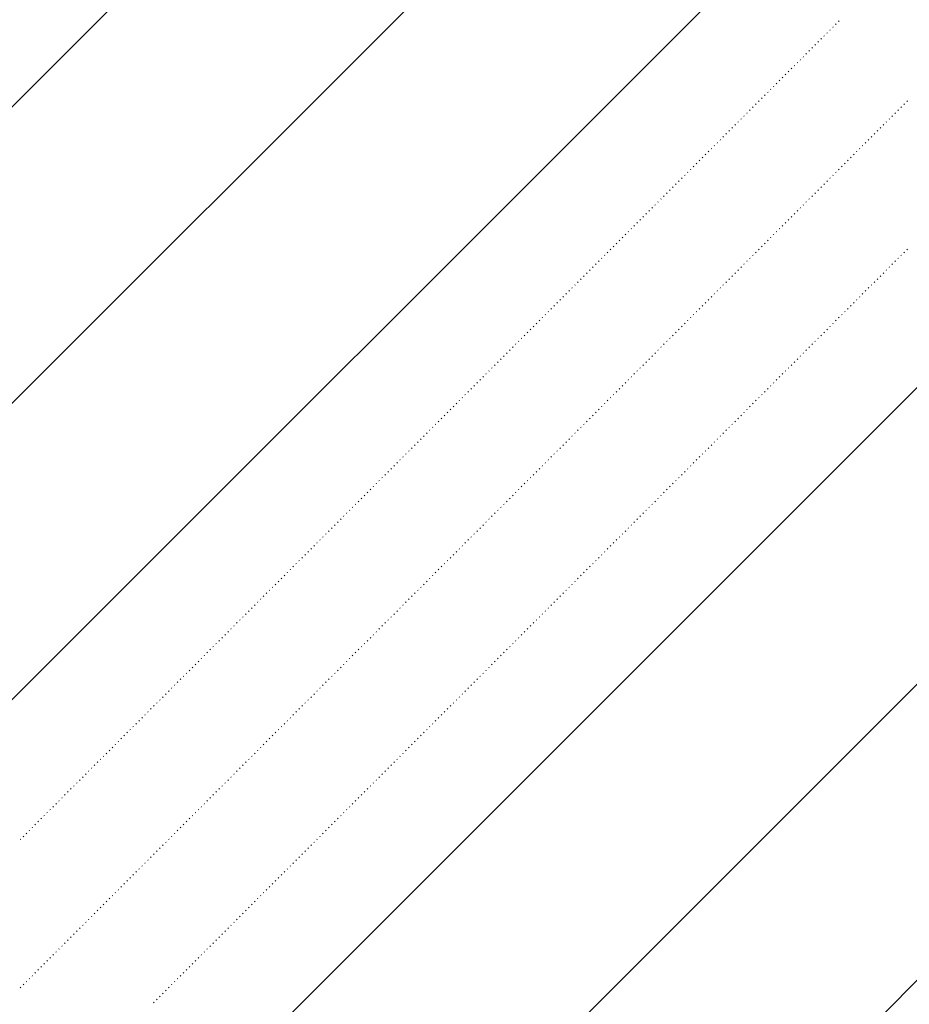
# Model space of a CAD drawing. Header units: millimetres. Extents: x 0 to 1260, y 0 to 297.
# Tile 18 of 104: x 56.37 to 61.67, y 125.06 to 130.93. Entities that reach past the tile are written whole.
import ezdxf

# ---------------------------------------------------------------- set-up
doc = ezdxf.new("R2010")
doc.units = ezdxf.units.MM
doc.linetypes.add('K5LT32802', pattern=[0])
doc.linetypes.add('K5LT32806', pattern=[0])
doc.layers.add('Системный слой', color=7, linetype='Continuous')

# ---------------------------------------------------------------- blocks, each defined once
blk = doc.blocks.new('U86')
at = {"layer": 'Системный слой', "color": 7, "linetype": 'K5LT32802', "lineweight": 9}
for p, q in [((43.8917, 116.2093), (63.4382, 135.7558)), ((43.8943, 117.9797), (61.6705, 135.7558)), ((43.889, 114.4389), (63.9161, 134.466)), ((44.8511, 111.8654), (63.9035, 130.9178)), ((46.6189, 111.8654), (63.8972, 129.1438)), ((48.3867, 111.8654), (63.8909, 127.3697))]:
    blk.add_line(p, q, dxfattribs=at)
at = {"layer": 'Системный слой', "color": 7, "linetype": 'K5LT32806', "lineweight": 18}
for p, q in [((61.2165, 130.8825), (61.22, 130.886)), ((61.2342, 130.9001), (61.2377, 130.9037)), ((61.2519, 130.9178), (61.2554, 130.9214)), ((61.1635, 130.8294), (61.167, 130.833)), ((61.1812, 130.8471), (61.1847, 130.8506)), ((61.1988, 130.8648), (61.2024, 130.8683)), ((61.0928, 130.7587), (61.0963, 130.7623)), ((61.1104, 130.7764), (61.114, 130.7799)), ((61.1281, 130.7941), (61.1317, 130.7976)), ((61.1458, 130.8117), (61.1493, 130.8153)), ((61.0397, 130.7057), (61.0433, 130.7092)), ((61.0574, 130.7234), (61.0609, 130.7269)), ((61.0751, 130.741), (61.0786, 130.7446)), ((60.9867, 130.6527), (60.9902, 130.6562)), ((61.0044, 130.6703), (61.0079, 130.6739)), ((61.0221, 130.688), (61.0256, 130.6915)), ((60.916, 130.5819), (60.9195, 130.5855)), ((60.9337, 130.5996), (60.9372, 130.6032)), ((60.9513, 130.6173), (60.9549, 130.6208)), ((60.969, 130.635), (60.9726, 130.6385)), ((60.863, 130.5289), (60.8665, 130.5324)), ((60.8806, 130.5466), (60.8842, 130.5501)), ((60.8983, 130.5643), (60.9018, 130.5678)), ((60.8099, 130.4759), (60.8135, 130.4794)), ((60.8276, 130.4936), (60.8311, 130.4971)), ((60.8453, 130.5112), (60.8488, 130.5148)), ((60.7392, 130.4052), (60.7427, 130.4087)), ((60.7569, 130.4228), (60.7604, 130.4264)), ((60.7746, 130.4405), (60.7781, 130.4441)), ((60.7922, 130.4582), (60.7958, 130.4617)), ((61.6231, 130.4052), (61.6266, 130.4087)), ((61.6408, 130.4228), (61.6443, 130.4264)), ((61.6585, 130.4405), (61.662, 130.4441)), ((60.6862, 130.3521), (60.6897, 130.3557)), ((60.7039, 130.3698), (60.7074, 130.3733)), ((60.7215, 130.3875), (60.7251, 130.391)), ((61.5701, 130.3521), (61.5736, 130.3557)), ((61.5877, 130.3698), (61.5913, 130.3733)), ((61.6054, 130.3875), (61.609, 130.391)), ((60.6331, 130.2991), (60.6367, 130.3026)), ((60.6508, 130.3168), (60.6544, 130.3203)), ((60.6685, 130.3345), (60.672, 130.338)), ((61.517, 130.2991), (61.5206, 130.3026)), ((61.5347, 130.3168), (61.5382, 130.3203)), ((61.5524, 130.3345), (61.5559, 130.338)), ((60.5801, 130.2461), (60.5837, 130.2496)), ((60.5978, 130.2637), (60.6013, 130.2673)), ((60.6155, 130.2814), (60.619, 130.285)), ((61.464, 130.2461), (61.4675, 130.2496)), ((61.4817, 130.2637), (61.4852, 130.2673)), ((61.4994, 130.2814), (61.5029, 130.285)), ((60.5094, 130.1754), (60.5129, 130.1789)), ((60.5271, 130.193), (60.5306, 130.1966)), ((60.5448, 130.2107), (60.5483, 130.2142)), ((60.5624, 130.2284), (60.566, 130.2319)), ((61.3933, 130.1754), (61.3968, 130.1789)), ((61.411, 130.193), (61.4145, 130.1966)), ((61.4286, 130.2107), (61.4322, 130.2142)), ((61.4463, 130.2284), (61.4499, 130.2319)), ((60.4564, 130.1223), (60.4599, 130.1259)), ((60.474, 130.14), (60.4776, 130.1435)), ((60.4917, 130.1577), (60.4953, 130.1612)), ((61.3403, 130.1223), (61.3438, 130.1259)), ((61.3579, 130.14), (61.3615, 130.1435)), ((61.3756, 130.1577), (61.3791, 130.1612)), ((60.4033, 130.0693), (60.4069, 130.0728)), ((60.421, 130.087), (60.4246, 130.0905)), ((60.4387, 130.1046), (60.4422, 130.1082)), ((61.2872, 130.0693), (61.2908, 130.0728)), ((61.3049, 130.087), (61.3084, 130.0905)), ((61.3226, 130.1046), (61.3261, 130.1082)), ((60.3326, 129.9986), (60.3362, 130.0021)), ((60.3503, 130.0163), (60.3538, 130.0198)), ((60.368, 130.0339), (60.3715, 130.0375)), ((60.3857, 130.0516), (60.3892, 130.0551)), ((61.2165, 129.9986), (61.22, 130.0021)), ((61.2342, 130.0163), (61.2377, 130.0198)), ((61.2519, 130.0339), (61.2554, 130.0375)), ((61.2695, 130.0516), (61.2731, 130.0551)), ((60.2796, 129.9455), (60.2831, 129.9491)), ((60.2973, 129.9632), (60.3008, 129.9668)), ((60.3149, 129.9809), (60.3185, 129.9844)), ((61.1635, 129.9455), (61.167, 129.9491)), ((61.1812, 129.9632), (61.1847, 129.9668)), ((61.1988, 129.9809), (61.2024, 129.9844)), ((60.2266, 129.8925), (60.2301, 129.896)), ((60.2442, 129.9102), (60.2478, 129.9137)), ((60.2619, 129.9279), (60.2655, 129.9314)), ((61.1104, 129.8925), (61.114, 129.896)), ((61.1281, 129.9102), (61.1317, 129.9137)), ((61.1458, 129.9279), (61.1493, 129.9314)), ((60.1559, 129.8218), (60.1594, 129.8253)), ((60.1735, 129.8395), (60.1771, 129.843)), ((60.1912, 129.8572), (60.1947, 129.8607)), ((60.2089, 129.8748), (60.2124, 129.8784)), ((61.0397, 129.8218), (61.0433, 129.8253)), ((61.0574, 129.8395), (61.0609, 129.843)), ((61.0751, 129.8572), (61.0786, 129.8607)), ((61.0928, 129.8748), (61.0963, 129.8784)), ((60.1028, 129.7688), (60.1064, 129.7723)), ((60.1205, 129.7864), (60.124, 129.79)), ((60.1382, 129.8041), (60.1417, 129.8077)), ((60.9867, 129.7688), (60.9902, 129.7723)), ((61.0044, 129.7864), (61.0079, 129.79)), ((61.0221, 129.8041), (61.0256, 129.8077)), ((60.0498, 129.7157), (60.0533, 129.7193)), ((60.0675, 129.7334), (60.071, 129.7369)), ((60.0851, 129.7511), (60.0887, 129.7546)), ((60.9337, 129.7157), (60.9372, 129.7193)), ((60.9513, 129.7334), (60.9549, 129.7369)), ((60.969, 129.7511), (60.9726, 129.7546)), ((59.9791, 129.645), (59.9826, 129.6486)), ((59.9968, 129.6627), (60.0003, 129.6662)), ((60.0144, 129.6804), (60.018, 129.6839)), ((60.0321, 129.6981), (60.0356, 129.7016)), ((60.863, 129.645), (60.8665, 129.6486)), ((60.8806, 129.6627), (60.8842, 129.6662)), ((60.8983, 129.6804), (60.9018, 129.6839)), ((60.916, 129.6981), (60.9195, 129.7016)), ((59.926, 129.592), (59.9296, 129.5955)), ((59.9437, 129.6097), (59.9473, 129.6132)), ((59.9614, 129.6273), (59.9649, 129.6309)), ((60.8099, 129.592), (60.8135, 129.5955)), ((60.8276, 129.6097), (60.8311, 129.6132)), ((60.8453, 129.6273), (60.8488, 129.6309)), ((59.873, 129.539), (59.8765, 129.5425)), ((59.8907, 129.5566), (59.8942, 129.5602)), ((59.9084, 129.5743), (59.9119, 129.5778)), ((60.7569, 129.539), (60.7604, 129.5425)), ((60.7746, 129.5566), (60.7781, 129.5602)), ((60.7922, 129.5743), (60.7958, 129.5778)), ((61.6408, 129.539), (61.6443, 129.5425)), ((61.6585, 129.5566), (61.662, 129.5602)), ((59.8023, 129.4682), (59.8058, 129.4718)), ((59.82, 129.4859), (59.8235, 129.4895)), ((59.8377, 129.5036), (59.8412, 129.5071)), ((59.8553, 129.5213), (59.8589, 129.5248)), ((60.6862, 129.4682), (60.6897, 129.4718)), ((60.7039, 129.4859), (60.7074, 129.4895)), ((60.7215, 129.5036), (60.7251, 129.5071)), ((60.7392, 129.5213), (60.7427, 129.5248)), ((61.5701, 129.4682), (61.5736, 129.4718)), ((61.5877, 129.4859), (61.5913, 129.4895)), ((61.6054, 129.5036), (61.609, 129.5071)), ((61.6231, 129.5213), (61.6266, 129.5248)), ((59.7493, 129.4152), (59.7528, 129.4187)), ((59.7669, 129.4329), (59.7705, 129.4364)), ((59.7846, 129.4506), (59.7882, 129.4541)), ((60.6331, 129.4152), (60.6367, 129.4187)), ((60.6508, 129.4329), (60.6544, 129.4364)), ((60.6685, 129.4506), (60.672, 129.4541)), ((61.517, 129.4152), (61.5206, 129.4187)), ((61.5347, 129.4329), (61.5382, 129.4364)), ((61.5524, 129.4506), (61.5559, 129.4541)), ((59.6962, 129.3622), (59.6998, 129.3657)), ((59.7139, 129.3799), (59.7174, 129.3834)), ((59.7316, 129.3975), (59.7351, 129.4011)), ((60.5801, 129.3622), (60.5837, 129.3657)), ((60.5978, 129.3799), (60.6013, 129.3834)), ((60.6155, 129.3975), (60.619, 129.4011)), ((61.464, 129.3622), (61.4675, 129.3657)), ((61.4817, 129.3799), (61.4852, 129.3834)), ((61.4994, 129.3975), (61.5029, 129.4011)), ((59.6255, 129.2915), (59.6291, 129.295)), ((59.6432, 129.3091), (59.6467, 129.3127)), ((59.6609, 129.3268), (59.6644, 129.3304)), ((59.6786, 129.3445), (59.6821, 129.348)), ((60.5094, 129.2915), (60.5129, 129.295)), ((60.5271, 129.3091), (60.5306, 129.3127)), ((60.5448, 129.3268), (60.5483, 129.3304)), ((60.5624, 129.3445), (60.566, 129.348)), ((61.3933, 129.2915), (61.3968, 129.295)), ((61.411, 129.3091), (61.4145, 129.3127)), ((61.4286, 129.3268), (61.4322, 129.3304)), ((61.4463, 129.3445), (61.4499, 129.348)), ((59.5725, 129.2384), (59.576, 129.242)), ((59.5902, 129.2561), (59.5937, 129.2597)), ((59.6078, 129.2738), (59.6114, 129.2773)), ((60.4564, 129.2384), (60.4599, 129.242)), ((60.474, 129.2561), (60.4776, 129.2597)), ((60.4917, 129.2738), (60.4953, 129.2773)), ((61.3403, 129.2384), (61.3438, 129.242)), ((61.3579, 129.2561), (61.3615, 129.2597)), ((61.3756, 129.2738), (61.3791, 129.2773)), ((59.5195, 129.1854), (59.523, 129.1889)), ((59.5371, 129.2031), (59.5407, 129.2066)), ((59.5548, 129.2208), (59.5583, 129.2243)), ((60.4033, 129.1854), (60.4069, 129.1889)), ((60.421, 129.2031), (60.4246, 129.2066)), ((60.4387, 129.2208), (60.4422, 129.2243)), ((61.2872, 129.1854), (61.2908, 129.1889)), ((61.3049, 129.2031), (61.3084, 129.2066)), ((61.3226, 129.2208), (61.3261, 129.2243)), ((59.4487, 129.1147), (59.4523, 129.1182)), ((59.4664, 129.1324), (59.47, 129.1359)), ((59.4841, 129.15), (59.4876, 129.1536)), ((59.5018, 129.1677), (59.5053, 129.1713)), ((60.3326, 129.1147), (60.3362, 129.1182)), ((60.3503, 129.1324), (60.3538, 129.1359)), ((60.368, 129.15), (60.3715, 129.1536)), ((60.3857, 129.1677), (60.3892, 129.1713)), ((61.2165, 129.1147), (61.22, 129.1182)), ((61.2342, 129.1324), (61.2377, 129.1359)), ((61.2519, 129.15), (61.2554, 129.1536)), ((61.2695, 129.1677), (61.2731, 129.1713)), ((59.3957, 129.0617), (59.3992, 129.0652)), ((59.4134, 129.0793), (59.4169, 129.0829)), ((59.4311, 129.097), (59.4346, 129.1006)), ((60.2796, 129.0617), (60.2831, 129.0652)), ((60.2973, 129.0793), (60.3008, 129.0829)), ((60.3149, 129.097), (60.3185, 129.1006)), ((61.1635, 129.0617), (61.167, 129.0652)), ((61.1812, 129.0793), (61.1847, 129.0829)), ((61.1988, 129.097), (61.2024, 129.1006)), ((59.3427, 129.0086), (59.3462, 129.0122)), ((59.3604, 129.0263), (59.3639, 129.0298)), ((59.378, 129.044), (59.3816, 129.0475)), ((60.2266, 129.0086), (60.2301, 129.0122)), ((60.2442, 129.0263), (60.2478, 129.0298)), ((60.2619, 129.044), (60.2655, 129.0475)), ((61.1104, 129.0086), (61.114, 129.0122)), ((61.1281, 129.0263), (61.1317, 129.0298)), ((61.1458, 129.044), (61.1493, 129.0475)), ((59.272, 128.9379), (59.2755, 128.9415)), ((59.2896, 128.9556), (59.2932, 128.9591)), ((59.3073, 128.9733), (59.3109, 128.9768)), ((59.325, 128.9909), (59.3285, 128.9945)), ((60.1559, 128.9379), (60.1594, 128.9415)), ((60.1735, 128.9556), (60.1771, 128.9591)), ((60.1912, 128.9733), (60.1947, 128.9768)), ((60.2089, 128.9909), (60.2124, 128.9945)), ((61.0397, 128.9379), (61.0433, 128.9415)), ((61.0574, 128.9556), (61.0609, 128.9591)), ((61.0751, 128.9733), (61.0786, 128.9768)), ((61.0928, 128.9909), (61.0963, 128.9945)), ((59.2189, 128.8849), (59.2225, 128.8884)), ((59.2366, 128.9026), (59.2401, 128.9061)), ((59.2543, 128.9202), (59.2578, 128.9238)), ((60.1028, 128.8849), (60.1064, 128.8884)), ((60.1205, 128.9026), (60.124, 128.9061)), ((60.1382, 128.9202), (60.1417, 128.9238)), ((60.9867, 128.8849), (60.9902, 128.8884)), ((61.0044, 128.9026), (61.0079, 128.9061)), ((61.0221, 128.9202), (61.0256, 128.9238)), ((59.1659, 128.8319), (59.1694, 128.8354)), ((59.1836, 128.8495), (59.1871, 128.8531)), ((59.2013, 128.8672), (59.2048, 128.8707)), ((60.0498, 128.8319), (60.0533, 128.8354)), ((60.0675, 128.8495), (60.071, 128.8531)), ((60.0851, 128.8672), (60.0887, 128.8707)), ((60.9337, 128.8319), (60.9372, 128.8354)), ((60.9513, 128.8495), (60.9549, 128.8531)), ((60.969, 128.8672), (60.9726, 128.8707)), ((59.0952, 128.7611), (59.0987, 128.7647)), ((59.1129, 128.7788), (59.1164, 128.7824)), ((59.1305, 128.7965), (59.1341, 128.8)), ((59.1482, 128.8142), (59.1518, 128.8177)), ((59.9791, 128.7611), (59.9826, 128.7647)), ((59.9968, 128.7788), (60.0003, 128.7824)), ((60.0144, 128.7965), (60.018, 128.8)), ((60.0321, 128.8142), (60.0356, 128.8177)), ((60.863, 128.7611), (60.8665, 128.7647)), ((60.8806, 128.7788), (60.8842, 128.7824)), ((60.8983, 128.7965), (60.9018, 128.8)), ((60.916, 128.8142), (60.9195, 128.8177)), ((59.0422, 128.7081), (59.0457, 128.7116)), ((59.0598, 128.7258), (59.0634, 128.7293)), ((59.0775, 128.7435), (59.081, 128.747)), ((59.926, 128.7081), (59.9296, 128.7116)), ((59.9437, 128.7258), (59.9473, 128.7293)), ((59.9614, 128.7435), (59.9649, 128.747)), ((60.8099, 128.7081), (60.8135, 128.7116)), ((60.8276, 128.7258), (60.8311, 128.7293)), ((60.8453, 128.7435), (60.8488, 128.747)), ((58.9891, 128.6551), (58.9927, 128.6586)), ((59.0068, 128.6728), (59.0103, 128.6763)), ((59.0245, 128.6904), (59.028, 128.694)), ((59.873, 128.6551), (59.8765, 128.6586)), ((59.8907, 128.6728), (59.8942, 128.6763)), ((59.9084, 128.6904), (59.9119, 128.694)), ((60.7569, 128.6551), (60.7604, 128.6586)), ((60.7746, 128.6728), (60.7781, 128.6763)), ((60.7922, 128.6904), (60.7958, 128.694)), ((58.9361, 128.602), (58.9396, 128.6056)), ((58.9538, 128.6197), (58.9573, 128.6233)), ((58.9714, 128.6374), (58.975, 128.6409)), ((59.82, 128.602), (59.8235, 128.6056)), ((59.8377, 128.6197), (59.8412, 128.6233)), ((59.8553, 128.6374), (59.8589, 128.6409)), ((60.7039, 128.602), (60.7074, 128.6056)), ((60.7215, 128.6197), (60.7251, 128.6233)), ((60.7392, 128.6374), (60.7427, 128.6409)), ((58.8654, 128.5313), (58.8689, 128.5349)), ((58.8831, 128.549), (58.8866, 128.5525)), ((58.9007, 128.5667), (58.9043, 128.5702)), ((58.9184, 128.5844), (58.9219, 128.5879)), ((59.7493, 128.5313), (59.7528, 128.5349)), ((59.7669, 128.549), (59.7705, 128.5525)), ((59.7846, 128.5667), (59.7882, 128.5702)), ((59.8023, 128.5844), (59.8058, 128.5879)), ((60.6331, 128.5313), (60.6367, 128.5349)), ((60.6508, 128.549), (60.6544, 128.5525)), ((60.6685, 128.5667), (60.672, 128.5702)), ((60.6862, 128.5844), (60.6897, 128.5879)), ((58.8123, 128.4783), (58.8159, 128.4818)), ((58.83, 128.496), (58.8336, 128.4995)), ((58.8477, 128.5137), (58.8512, 128.5172)), ((59.6962, 128.4783), (59.6998, 128.4818)), ((59.7139, 128.496), (59.7174, 128.4995)), ((59.7316, 128.5137), (59.7351, 128.5172)), ((60.5801, 128.4783), (60.5837, 128.4818)), ((60.5978, 128.496), (60.6013, 128.4995)), ((60.6155, 128.5137), (60.619, 128.5172)), ((58.7593, 128.4253), (58.7629, 128.4288)), ((58.777, 128.4429), (58.7805, 128.4465)), ((58.7947, 128.4606), (58.7982, 128.4642)), ((59.6432, 128.4253), (59.6467, 128.4288)), ((59.6609, 128.4429), (59.6644, 128.4465)), ((59.6786, 128.4606), (59.6821, 128.4642)), ((60.5271, 128.4253), (60.5306, 128.4288)), ((60.5448, 128.4429), (60.5483, 128.4465)), ((60.5624, 128.4606), (60.566, 128.4642)), ((58.6886, 128.3546), (58.6921, 128.3581)), ((58.7063, 128.3722), (58.7098, 128.3758)), ((58.724, 128.3899), (58.7275, 128.3934)), ((58.7416, 128.4076), (58.7452, 128.4111)), ((59.5725, 128.3546), (59.576, 128.3581)), ((59.5902, 128.3722), (59.5937, 128.3758)), ((59.6078, 128.3899), (59.6114, 128.3934)), ((59.6255, 128.4076), (59.6291, 128.4111)), ((60.4564, 128.3546), (60.4599, 128.3581)), ((60.474, 128.3722), (60.4776, 128.3758)), ((60.4917, 128.3899), (60.4953, 128.3934)), ((60.5094, 128.4076), (60.5129, 128.4111)), ((58.6356, 128.3015), (58.6391, 128.3051)), ((58.6532, 128.3192), (58.6568, 128.3227)), ((58.6709, 128.3369), (58.6745, 128.3404)), ((59.5195, 128.3015), (59.523, 128.3051)), ((59.5371, 128.3192), (59.5407, 128.3227)), ((59.5548, 128.3369), (59.5583, 128.3404)), ((60.4033, 128.3015), (60.4069, 128.3051)), ((60.421, 128.3192), (60.4246, 128.3227)), ((60.4387, 128.3369), (60.4422, 128.3404)), ((58.5825, 128.2485), (58.5861, 128.252)), ((58.6002, 128.2662), (58.6038, 128.2697)), ((58.6179, 128.2838), (58.6214, 128.2874)), ((59.4664, 128.2485), (59.47, 128.252)), ((59.4841, 128.2662), (59.4876, 128.2697)), ((59.5018, 128.2838), (59.5053, 128.2874)), ((60.3503, 128.2485), (60.3538, 128.252)), ((60.368, 128.2662), (60.3715, 128.2697)), ((60.3857, 128.2838), (60.3892, 128.2874)), ((58.5118, 128.1778), (58.5154, 128.1813)), ((58.5295, 128.1955), (58.533, 128.199)), ((58.5472, 128.2131), (58.5507, 128.2167)), ((58.5649, 128.2308), (58.5684, 128.2343)), ((59.3957, 128.1778), (59.3992, 128.1813)), ((59.4134, 128.1955), (59.4169, 128.199)), ((59.4311, 128.2131), (59.4346, 128.2167)), ((59.4487, 128.2308), (59.4523, 128.2343)), ((60.2796, 128.1778), (60.2831, 128.1813)), ((60.2973, 128.1955), (60.3008, 128.199)), ((60.3149, 128.2131), (60.3185, 128.2167)), ((60.3326, 128.2308), (60.3362, 128.2343)), ((58.4588, 128.1247), (58.4623, 128.1283)), ((58.4765, 128.1424), (58.48, 128.146)), ((58.4941, 128.1601), (58.4977, 128.1636)), ((59.3427, 128.1247), (59.3462, 128.1283)), ((59.3604, 128.1424), (59.3639, 128.146)), ((59.378, 128.1601), (59.3816, 128.1636)), ((60.2266, 128.1247), (60.2301, 128.1283)), ((60.2442, 128.1424), (60.2478, 128.146)), ((60.2619, 128.1601), (60.2655, 128.1636)), ((58.4058, 128.0717), (58.4093, 128.0752)), ((58.4234, 128.0894), (58.427, 128.0929)), ((58.4411, 128.1071), (58.4447, 128.1106)), ((59.2896, 128.0717), (59.2932, 128.0752)), ((59.3073, 128.0894), (59.3109, 128.0929)), ((59.325, 128.1071), (59.3285, 128.1106)), ((60.1735, 128.0717), (60.1771, 128.0752)), ((60.1912, 128.0894), (60.1947, 128.0929)), ((60.2089, 128.1071), (60.2124, 128.1106)), ((58.3351, 128.001), (58.3386, 128.0045)), ((58.3527, 128.0187), (58.3563, 128.0222)), ((58.3704, 128.0364), (58.3739, 128.0399)), ((58.3881, 128.054), (58.3916, 128.0576)), ((59.2189, 128.001), (59.2225, 128.0045)), ((59.2366, 128.0187), (59.2401, 128.0222)), ((59.2543, 128.0364), (59.2578, 128.0399)), ((59.272, 128.054), (59.2755, 128.0576)), ((60.1028, 128.001), (60.1064, 128.0045)), ((60.1205, 128.0187), (60.124, 128.0222)), ((60.1382, 128.0364), (60.1417, 128.0399)), ((60.1559, 128.054), (60.1594, 128.0576)), ((58.282, 127.948), (58.2856, 127.9515)), ((58.2997, 127.9656), (58.3032, 127.9692)), ((58.3174, 127.9833), (58.3209, 127.9869)), ((59.1659, 127.948), (59.1694, 127.9515)), ((59.1836, 127.9656), (59.1871, 127.9692)), ((59.2013, 127.9833), (59.2048, 127.9869)), ((60.0498, 127.948), (60.0533, 127.9515)), ((60.0675, 127.9656), (60.071, 127.9692)), ((60.0851, 127.9833), (60.0887, 127.9869)), ((58.229, 127.8949), (58.2325, 127.8985)), ((58.2467, 127.9126), (58.2502, 127.9161)), ((58.2643, 127.9303), (58.2679, 127.9338)), ((59.1129, 127.8949), (59.1164, 127.8985)), ((59.1305, 127.9126), (59.1341, 127.9161)), ((59.1482, 127.9303), (59.1518, 127.9338)), ((59.9968, 127.8949), (60.0003, 127.8985)), ((60.0144, 127.9126), (60.018, 127.9161)), ((60.0321, 127.9303), (60.0356, 127.9338)), ((58.1583, 127.8242), (58.1618, 127.8278)), ((58.176, 127.8419), (58.1795, 127.8454)), ((58.1936, 127.8596), (58.1972, 127.8631)), ((58.2113, 127.8773), (58.2148, 127.8808)), ((59.0422, 127.8242), (59.0457, 127.8278)), ((59.0598, 127.8419), (59.0634, 127.8454)), ((59.0775, 127.8596), (59.081, 127.8631)), ((59.0952, 127.8773), (59.0987, 127.8808)), ((59.926, 127.8242), (59.9296, 127.8278)), ((59.9437, 127.8419), (59.9473, 127.8454)), ((59.9614, 127.8596), (59.9649, 127.8631)), ((59.9791, 127.8773), (59.9826, 127.8808)), ((58.1052, 127.7712), (58.1088, 127.7747)), ((58.1229, 127.7889), (58.1265, 127.7924)), ((58.1406, 127.8065), (58.1441, 127.8101)), ((58.9891, 127.7712), (58.9927, 127.7747)), ((59.0068, 127.7889), (59.0103, 127.7924)), ((59.0245, 127.8065), (59.028, 127.8101)), ((59.873, 127.7712), (59.8765, 127.7747)), ((59.8907, 127.7889), (59.8942, 127.7924)), ((59.9084, 127.8065), (59.9119, 127.8101)), ((58.0522, 127.7182), (58.0557, 127.7217)), ((58.0699, 127.7358), (58.0734, 127.7394)), ((58.0876, 127.7535), (58.0911, 127.757)), ((58.9361, 127.7182), (58.9396, 127.7217)), ((58.9538, 127.7358), (58.9573, 127.7394)), ((58.9714, 127.7535), (58.975, 127.757)), ((59.82, 127.7182), (59.8235, 127.7217)), ((59.8377, 127.7358), (59.8412, 127.7394)), ((59.8553, 127.7535), (59.8589, 127.757)), ((57.9815, 127.6474), (57.985, 127.651)), ((57.9992, 127.6651), (58.0027, 127.6687)), ((58.0169, 127.6828), (58.0204, 127.6863)), ((58.0345, 127.7005), (58.0381, 127.704)), ((58.8654, 127.6474), (58.8689, 127.651)), ((58.8831, 127.6651), (58.8866, 127.6687)), ((58.9007, 127.6828), (58.9043, 127.6863)), ((58.9184, 127.7005), (58.9219, 127.704)), ((59.7493, 127.6474), (59.7528, 127.651)), ((59.7669, 127.6651), (59.7705, 127.6687)), ((59.7846, 127.6828), (59.7882, 127.6863)), ((59.8023, 127.7005), (59.8058, 127.704)), ((57.9285, 127.5944), (57.932, 127.5979)), ((57.9461, 127.6121), (57.9497, 127.6156)), ((57.9638, 127.6298), (57.9674, 127.6333)), ((58.8123, 127.5944), (58.8159, 127.5979)), ((58.83, 127.6121), (58.8336, 127.6156)), ((58.8477, 127.6298), (58.8512, 127.6333)), ((59.6962, 127.5944), (59.6998, 127.5979)), ((59.7139, 127.6121), (59.7174, 127.6156)), ((59.7316, 127.6298), (59.7351, 127.6333)), ((57.8754, 127.5414), (57.879, 127.5449)), ((57.8931, 127.5591), (57.8966, 127.5626)), ((57.9108, 127.5767), (57.9143, 127.5803)), ((58.7593, 127.5414), (58.7629, 127.5449)), ((58.777, 127.5591), (58.7805, 127.5626)), ((58.7947, 127.5767), (58.7982, 127.5803)), ((59.6432, 127.5414), (59.6467, 127.5449)), ((59.6609, 127.5591), (59.6644, 127.5626)), ((59.6786, 127.5767), (59.6821, 127.5803)), ((57.8047, 127.4707), (57.8083, 127.4742)), ((57.8224, 127.4883), (57.8259, 127.4919)), ((57.8401, 127.506), (57.8436, 127.5096)), ((57.8578, 127.5237), (57.8613, 127.5272)), ((58.6886, 127.4707), (58.6921, 127.4742)), ((58.7063, 127.4883), (58.7098, 127.4919)), ((58.724, 127.506), (58.7275, 127.5096)), ((58.7416, 127.5237), (58.7452, 127.5272)), ((59.5725, 127.4707), (59.576, 127.4742)), ((59.5902, 127.4883), (59.5937, 127.4919)), ((59.6078, 127.506), (59.6114, 127.5096)), ((59.6255, 127.5237), (59.6291, 127.5272)), ((57.7517, 127.4176), (57.7552, 127.4212)), ((57.7694, 127.4353), (57.7729, 127.4389)), ((57.787, 127.453), (57.7906, 127.4565)), ((58.6356, 127.4176), (58.6391, 127.4212)), ((58.6532, 127.4353), (58.6568, 127.4389)), ((58.6709, 127.453), (58.6745, 127.4565)), ((59.5195, 127.4176), (59.523, 127.4212)), ((59.5371, 127.4353), (59.5407, 127.4389)), ((59.5548, 127.453), (59.5583, 127.4565)), ((57.6987, 127.3646), (57.7022, 127.3681)), ((57.7163, 127.3823), (57.7199, 127.3858)), ((57.734, 127.4), (57.7375, 127.4035)), ((58.5825, 127.3646), (58.5861, 127.3681)), ((58.6002, 127.3823), (58.6038, 127.3858)), ((58.6179, 127.4), (58.6214, 127.4035)), ((59.4664, 127.3646), (59.47, 127.3681)), ((59.4841, 127.3823), (59.4876, 127.3858)), ((59.5018, 127.4), (59.5053, 127.4035)), ((57.6279, 127.2939), (57.6315, 127.2974)), ((57.6456, 127.3116), (57.6492, 127.3151)), ((57.6633, 127.3292), (57.6668, 127.3328)), ((57.681, 127.3469), (57.6845, 127.3505)), ((58.5118, 127.2939), (58.5154, 127.2974)), ((58.5295, 127.3116), (58.533, 127.3151)), ((58.5472, 127.3292), (58.5507, 127.3328)), ((58.5649, 127.3469), (58.5684, 127.3505)), ((59.3957, 127.2939), (59.3992, 127.2974)), ((59.4134, 127.3116), (59.4169, 127.3151)), ((59.4311, 127.3292), (59.4346, 127.3328)), ((59.4487, 127.3469), (59.4523, 127.3505)), ((57.5749, 127.2409), (57.5784, 127.2444)), ((57.5926, 127.2585), (57.5961, 127.2621)), ((57.6103, 127.2762), (57.6138, 127.2798)), ((58.4588, 127.2409), (58.4623, 127.2444)), ((58.4765, 127.2585), (58.48, 127.2621)), ((58.4941, 127.2762), (58.4977, 127.2798)), ((59.3427, 127.2409), (59.3462, 127.2444)), ((59.3604, 127.2585), (59.3639, 127.2621)), ((59.378, 127.2762), (59.3816, 127.2798)), ((57.5219, 127.1878), (57.5254, 127.1914)), ((57.5396, 127.2055), (57.5431, 127.209)), ((57.5572, 127.2232), (57.5608, 127.2267)), ((58.4058, 127.1878), (58.4093, 127.1914)), ((58.4234, 127.2055), (58.427, 127.209)), ((58.4411, 127.2232), (58.4447, 127.2267)), ((59.2896, 127.1878), (59.2932, 127.1914)), ((59.3073, 127.2055), (59.3109, 127.209)), ((59.325, 127.2232), (59.3285, 127.2267)), ((57.4512, 127.1171), (57.4547, 127.1207)), ((57.4688, 127.1348), (57.4724, 127.1383)), ((57.4865, 127.1525), (57.4901, 127.156)), ((57.5042, 127.1701), (57.5077, 127.1737)), ((58.3351, 127.1171), (58.3386, 127.1207)), ((58.3527, 127.1348), (58.3563, 127.1383)), ((58.3704, 127.1525), (58.3739, 127.156)), ((58.3881, 127.1701), (58.3916, 127.1737)), ((59.2189, 127.1171), (59.2225, 127.1207)), ((59.2366, 127.1348), (59.2401, 127.1383)), ((59.2543, 127.1525), (59.2578, 127.156)), ((59.272, 127.1701), (59.2755, 127.1737)), ((57.3981, 127.0641), (57.4017, 127.0676)), ((57.4158, 127.0818), (57.4193, 127.0853)), ((57.4335, 127.0994), (57.437, 127.103)), ((58.282, 127.0641), (58.2856, 127.0676)), ((58.2997, 127.0818), (58.3032, 127.0853)), ((58.3174, 127.0994), (58.3209, 127.103)), ((59.1659, 127.0641), (59.1694, 127.0676)), ((59.1836, 127.0818), (59.1871, 127.0853)), ((59.2013, 127.0994), (59.2048, 127.103)), ((57.3451, 127.0111), (57.3486, 127.0146)), ((57.3628, 127.0287), (57.3663, 127.0323)), ((57.3805, 127.0464), (57.384, 127.0499)), ((58.229, 127.0111), (58.2325, 127.0146)), ((58.2467, 127.0287), (58.2502, 127.0323)), ((58.2643, 127.0464), (58.2679, 127.0499)), ((59.1129, 127.0111), (59.1164, 127.0146)), ((59.1305, 127.0287), (59.1341, 127.0323)), ((59.1482, 127.0464), (59.1518, 127.0499)), ((57.2921, 126.958), (57.2956, 126.9616)), ((57.3097, 126.9757), (57.3133, 126.9792)), ((57.3274, 126.9934), (57.331, 126.9969)), ((58.176, 126.958), (58.1795, 126.9616)), ((58.1936, 126.9757), (58.1972, 126.9792)), ((58.2113, 126.9934), (58.2148, 126.9969)), ((59.0598, 126.958), (59.0634, 126.9616)), ((59.0775, 126.9757), (59.081, 126.9792)), ((59.0952, 126.9934), (59.0987, 126.9969)), ((57.2214, 126.8873), (57.2249, 126.8908)), ((57.239, 126.905), (57.2426, 126.9085)), ((57.2567, 126.9227), (57.2602, 126.9262)), ((57.2744, 126.9403), (57.2779, 126.9439)), ((58.1052, 126.8873), (58.1088, 126.8908)), ((58.1229, 126.905), (58.1265, 126.9085)), ((58.1406, 126.9227), (58.1441, 126.9262)), ((58.1583, 126.9403), (58.1618, 126.9439)), ((58.9891, 126.8873), (58.9927, 126.8908)), ((59.0068, 126.905), (59.0103, 126.9085)), ((59.0245, 126.9227), (59.028, 126.9262)), ((59.0422, 126.9403), (59.0457, 126.9439)), ((57.1683, 126.8343), (57.1719, 126.8378)), ((57.186, 126.852), (57.1895, 126.8555)), ((57.2037, 126.8696), (57.2072, 126.8732)), ((58.0522, 126.8343), (58.0557, 126.8378)), ((58.0699, 126.852), (58.0734, 126.8555)), ((58.0876, 126.8696), (58.0911, 126.8732)), ((58.9361, 126.8343), (58.9396, 126.8378)), ((58.9538, 126.852), (58.9573, 126.8555)), ((58.9714, 126.8696), (58.975, 126.8732)), ((57.1153, 126.7812), (57.1188, 126.7848)), ((57.133, 126.7989), (57.1365, 126.8025)), ((57.1506, 126.8166), (57.1542, 126.8201)), ((57.9992, 126.7812), (58.0027, 126.7848)), ((58.0169, 126.7989), (58.0204, 126.8025)), ((58.0345, 126.8166), (58.0381, 126.8201)), ((58.8831, 126.7812), (58.8866, 126.7848)), ((58.9007, 126.7989), (58.9043, 126.8025)), ((58.9184, 126.8166), (58.9219, 126.8201)), ((57.0446, 126.7105), (57.0481, 126.7141)), ((57.0623, 126.7282), (57.0658, 126.7317)), ((57.0799, 126.7459), (57.0835, 126.7494)), ((57.0976, 126.7636), (57.1011, 126.7671)), ((57.9285, 126.7105), (57.932, 126.7141)), ((57.9461, 126.7282), (57.9497, 126.7317)), ((57.9638, 126.7459), (57.9674, 126.7494)), ((57.9815, 126.7636), (57.985, 126.7671)), ((58.8123, 126.7105), (58.8159, 126.7141)), ((58.83, 126.7282), (58.8336, 126.7317)), ((58.8477, 126.7459), (58.8512, 126.7494)), ((58.8654, 126.7636), (58.8689, 126.7671)), ((56.9915, 126.6575), (56.9951, 126.661)), ((57.0092, 126.6752), (57.0128, 126.6787)), ((57.0269, 126.6929), (57.0304, 126.6964)), ((57.8754, 126.6575), (57.879, 126.661)), ((57.8931, 126.6752), (57.8966, 126.6787)), ((57.9108, 126.6929), (57.9143, 126.6964)), ((58.7593, 126.6575), (58.7629, 126.661)), ((58.777, 126.6752), (58.7805, 126.6787)), ((58.7947, 126.6929), (58.7982, 126.6964)), ((56.9385, 126.6045), (56.9421, 126.608)), ((56.9562, 126.6221), (56.9597, 126.6257)), ((56.9739, 126.6398), (56.9774, 126.6434)), ((57.8224, 126.6045), (57.8259, 126.608)), ((57.8401, 126.6221), (57.8436, 126.6257)), ((57.8578, 126.6398), (57.8613, 126.6434)), ((58.7063, 126.6045), (58.7098, 126.608)), ((58.724, 126.6221), (58.7275, 126.6257)), ((58.7416, 126.6398), (58.7452, 126.6434)), ((56.8678, 126.5338), (56.8713, 126.5373)), ((56.8855, 126.5514), (56.889, 126.555)), ((56.9032, 126.5691), (56.9067, 126.5726)), ((56.9208, 126.5868), (56.9244, 126.5903)), ((57.7517, 126.5338), (57.7552, 126.5373)), ((57.7694, 126.5514), (57.7729, 126.555)), ((57.787, 126.5691), (57.7906, 126.5726)), ((57.8047, 126.5868), (57.8083, 126.5903)), ((58.6356, 126.5338), (58.6391, 126.5373)), ((58.6532, 126.5514), (58.6568, 126.555)), ((58.6709, 126.5691), (58.6745, 126.5726)), ((58.6886, 126.5868), (58.6921, 126.5903)), ((56.8148, 126.4807), (56.8183, 126.4843)), ((56.8324, 126.4984), (56.836, 126.5019)), ((56.8501, 126.5161), (56.8537, 126.5196)), ((57.6987, 126.4807), (57.7022, 126.4843)), ((57.7163, 126.4984), (57.7199, 126.5019)), ((57.734, 126.5161), (57.7375, 126.5196)), ((58.5825, 126.4807), (58.5861, 126.4843)), ((58.6002, 126.4984), (58.6038, 126.5019)), ((58.6179, 126.5161), (58.6214, 126.5196)), ((56.7617, 126.4277), (56.7653, 126.4312)), ((56.7794, 126.4454), (56.783, 126.4489)), ((56.7971, 126.463), (56.8006, 126.4666)), ((57.6456, 126.4277), (57.6492, 126.4312)), ((57.6633, 126.4454), (57.6668, 126.4489)), ((57.681, 126.463), (57.6845, 126.4666)), ((58.5295, 126.4277), (58.533, 126.4312)), ((58.5472, 126.4454), (58.5507, 126.4489)), ((58.5649, 126.463), (58.5684, 126.4666)), ((56.691, 126.357), (56.6946, 126.3605)), ((56.7087, 126.3747), (56.7122, 126.3782)), ((56.7264, 126.3923), (56.7299, 126.3959)), ((56.7441, 126.41), (56.7476, 126.4135)), ((57.5749, 126.357), (57.5784, 126.3605)), ((57.5926, 126.3747), (57.5961, 126.3782)), ((57.6103, 126.3923), (57.6138, 126.3959)), ((57.6279, 126.41), (57.6315, 126.4135)), ((58.4588, 126.357), (58.4623, 126.3605)), ((58.4765, 126.3747), (58.48, 126.3782)), ((58.4941, 126.3923), (58.4977, 126.3959)), ((58.5118, 126.41), (58.5154, 126.4135)), ((56.638, 126.3039), (56.6415, 126.3075)), ((56.6557, 126.3216), (56.6592, 126.3252)), ((56.6733, 126.3393), (56.6769, 126.3428)), ((57.5219, 126.3039), (57.5254, 126.3075)), ((57.5396, 126.3216), (57.5431, 126.3252)), ((57.5572, 126.3393), (57.5608, 126.3428)), ((58.4058, 126.3039), (58.4093, 126.3075)), ((58.4234, 126.3216), (58.427, 126.3252)), ((58.4411, 126.3393), (58.4447, 126.3428)), ((56.585, 126.2509), (56.5885, 126.2544)), ((56.6026, 126.2686), (56.6062, 126.2721)), ((56.6203, 126.2863), (56.6239, 126.2898)), ((57.4688, 126.2509), (57.4724, 126.2544)), ((57.4865, 126.2686), (57.4901, 126.2721)), ((57.5042, 126.2863), (57.5077, 126.2898)), ((58.3527, 126.2509), (58.3563, 126.2544)), ((58.3704, 126.2686), (58.3739, 126.2721)), ((58.3881, 126.2863), (58.3916, 126.2898)), ((56.5143, 126.1802), (56.5178, 126.1837)), ((56.5319, 126.1979), (56.5355, 126.2014)), ((56.5496, 126.2156), (56.5531, 126.2191)), ((56.5673, 126.2332), (56.5708, 126.2368)), ((57.3981, 126.1802), (57.4017, 126.1837)), ((57.4158, 126.1979), (57.4193, 126.2014)), ((57.4335, 126.2156), (57.437, 126.2191)), ((57.4512, 126.2332), (57.4547, 126.2368)), ((58.282, 126.1802), (58.2856, 126.1837)), ((58.2997, 126.1979), (58.3032, 126.2014)), ((58.3174, 126.2156), (58.3209, 126.2191)), ((58.3351, 126.2332), (58.3386, 126.2368)), ((56.4612, 126.1272), (56.4648, 126.1307)), ((56.4789, 126.1448), (56.4824, 126.1484)), ((56.4966, 126.1625), (56.5001, 126.1661)), ((57.3451, 126.1272), (57.3486, 126.1307)), ((57.3628, 126.1448), (57.3663, 126.1484)), ((57.3805, 126.1625), (57.384, 126.1661)), ((58.229, 126.1272), (58.2325, 126.1307)), ((58.2467, 126.1448), (58.2502, 126.1484)), ((58.2643, 126.1625), (58.2679, 126.1661)), ((56.4082, 126.0741), (56.4117, 126.0777)), ((56.4259, 126.0918), (56.4294, 126.0953)), ((56.4435, 126.1095), (56.4471, 126.113)), ((57.2921, 126.0741), (57.2956, 126.0777)), ((57.3097, 126.0918), (57.3133, 126.0953)), ((57.3274, 126.1095), (57.331, 126.113)), ((58.176, 126.0741), (58.1795, 126.0777)), ((58.1936, 126.0918), (58.1972, 126.0953)), ((58.2113, 126.1095), (58.2148, 126.113)), ((56.3728, 126.0388), (56.3764, 126.0423)), ((56.3905, 126.0565), (56.394, 126.06)), ((57.2214, 126.0034), (57.2249, 126.007)), ((57.239, 126.0211), (57.2426, 126.0246)), ((57.2567, 126.0388), (57.2602, 126.0423)), ((57.2744, 126.0565), (57.2779, 126.06)), ((58.1052, 126.0034), (58.1088, 126.007)), ((58.1229, 126.0211), (58.1265, 126.0246)), ((58.1406, 126.0388), (58.1441, 126.0423)), ((58.1583, 126.0565), (58.1618, 126.06)), ((57.1683, 125.9504), (57.1719, 125.9539)), ((57.186, 125.9681), (57.1895, 125.9716)), ((57.2037, 125.9857), (57.2072, 125.9893)), ((58.0522, 125.9504), (58.0557, 125.9539)), ((58.0699, 125.9681), (58.0734, 125.9716)), ((58.0876, 125.9857), (58.0911, 125.9893)), ((57.1153, 125.8974), (57.1188, 125.9009)), ((57.133, 125.915), (57.1365, 125.9186)), ((57.1506, 125.9327), (57.1542, 125.9362)), ((57.9992, 125.8974), (58.0027, 125.9009)), ((58.0169, 125.915), (58.0204, 125.9186)), ((58.0345, 125.9327), (58.0381, 125.9362)), ((57.0446, 125.8266), (57.0481, 125.8302)), ((57.0623, 125.8443), (57.0658, 125.8479)), ((57.0799, 125.862), (57.0835, 125.8655)), ((57.0976, 125.8797), (57.1011, 125.8832)), ((57.9285, 125.8266), (57.932, 125.8302)), ((57.9461, 125.8443), (57.9497, 125.8479)), ((57.9638, 125.862), (57.9674, 125.8655)), ((57.9815, 125.8797), (57.985, 125.8832)), ((56.9915, 125.7736), (56.9951, 125.7771)), ((57.0092, 125.7913), (57.0128, 125.7948)), ((57.0269, 125.809), (57.0304, 125.8125)), ((57.8754, 125.7736), (57.879, 125.7771)), ((57.8931, 125.7913), (57.8966, 125.7948)), ((57.9108, 125.809), (57.9143, 125.8125)), ((56.9385, 125.7206), (56.9421, 125.7241)), ((56.9562, 125.7383), (56.9597, 125.7418)), ((56.9739, 125.7559), (56.9774, 125.7595)), ((57.8224, 125.7206), (57.8259, 125.7241)), ((57.8401, 125.7383), (57.8436, 125.7418)), ((57.8578, 125.7559), (57.8613, 125.7595)), ((56.8678, 125.6499), (56.8713, 125.6534)), ((56.8855, 125.6675), (56.889, 125.6711)), ((56.9032, 125.6852), (56.9067, 125.6888)), ((56.9208, 125.7029), (56.9244, 125.7064)), ((57.7517, 125.6499), (57.7552, 125.6534)), ((57.7694, 125.6675), (57.7729, 125.6711)), ((57.787, 125.6852), (57.7906, 125.6888)), ((57.8047, 125.7029), (57.8083, 125.7064)), ((56.8148, 125.5968), (56.8183, 125.6004)), ((56.8324, 125.6145), (56.836, 125.6181)), ((56.8501, 125.6322), (56.8537, 125.6357)), ((57.6987, 125.5968), (57.7022, 125.6004)), ((57.7163, 125.6145), (57.7199, 125.6181)), ((57.734, 125.6322), (57.7375, 125.6357)), ((56.7617, 125.5438), (56.7653, 125.5473)), ((56.7794, 125.5615), (56.783, 125.565)), ((56.7971, 125.5792), (56.8006, 125.5827)), ((57.6456, 125.5438), (57.6492, 125.5473)), ((57.6633, 125.5615), (57.6668, 125.565)), ((57.681, 125.5792), (57.6845, 125.5827)), ((56.691, 125.4731), (56.6946, 125.4766)), ((56.7087, 125.4908), (56.7122, 125.4943)), ((56.7264, 125.5084), (56.7299, 125.512)), ((56.7441, 125.5261), (56.7476, 125.5297)), ((57.5749, 125.4731), (57.5784, 125.4766)), ((57.5926, 125.4908), (57.5961, 125.4943)), ((57.6103, 125.5084), (57.6138, 125.512)), ((57.6279, 125.5261), (57.6315, 125.5297)), ((56.638, 125.4201), (56.6415, 125.4236)), ((56.6557, 125.4377), (56.6592, 125.4413)), ((56.6733, 125.4554), (56.6769, 125.459)), ((57.5219, 125.4201), (57.5254, 125.4236)), ((57.5396, 125.4377), (57.5431, 125.4413)), ((57.5572, 125.4554), (57.5608, 125.459)), ((56.585, 125.367), (56.5885, 125.3706)), ((56.6026, 125.3847), (56.6062, 125.3882)), ((56.6203, 125.4024), (56.6239, 125.4059)), ((57.4688, 125.367), (57.4724, 125.3706)), ((57.4865, 125.3847), (57.4901, 125.3882)), ((57.5042, 125.4024), (57.5077, 125.4059)), ((56.5319, 125.314), (56.5355, 125.3175)), ((56.5496, 125.3317), (56.5531, 125.3352)), ((56.5673, 125.3493), (56.5708, 125.3529)), ((57.4158, 125.314), (57.4193, 125.3175)), ((57.4335, 125.3317), (57.437, 125.3352)), ((57.4512, 125.3493), (57.4547, 125.3529)), ((56.4612, 125.2433), (56.4648, 125.2468)), ((56.4789, 125.261), (56.4824, 125.2645)), ((56.4966, 125.2786), (56.5001, 125.2822)), ((56.5143, 125.2963), (56.5178, 125.2999)), ((57.3451, 125.2433), (57.3486, 125.2468)), ((57.3628, 125.261), (57.3663, 125.2645)), ((57.3805, 125.2786), (57.384, 125.2822)), ((57.3981, 125.2963), (57.4017, 125.2999)), ((56.4082, 125.1903), (56.4117, 125.1938)), ((56.4259, 125.2079), (56.4294, 125.2115)), ((56.4435, 125.2256), (56.4471, 125.2291)), ((57.2921, 125.1903), (57.2956, 125.1938)), ((57.3097, 125.2079), (57.3133, 125.2115)), ((57.3274, 125.2256), (57.331, 125.2291)), ((56.3728, 125.1549), (56.3764, 125.1584)), ((56.3905, 125.1726), (56.394, 125.1761)), ((57.239, 125.1372), (57.2426, 125.1408)), ((57.2567, 125.1549), (57.2602, 125.1584)), ((57.2744, 125.1726), (57.2779, 125.1761)), ((57.1683, 125.0665), (57.1719, 125.07)), ((57.186, 125.0842), (57.1895, 125.0877)), ((57.2037, 125.1019), (57.2072, 125.1054)), ((57.2214, 125.1195), (57.2249, 125.1231))]:
    blk.add_line(p, q, dxfattribs=at)

msp = doc.modelspace()

# ---------------------------------------------------------------- block references
at = {"layer": 'Системный слой'}
msp.add_blockref('U86', (0, 0), dxfattribs=at)

doc.saveas('drawing.dxf')
